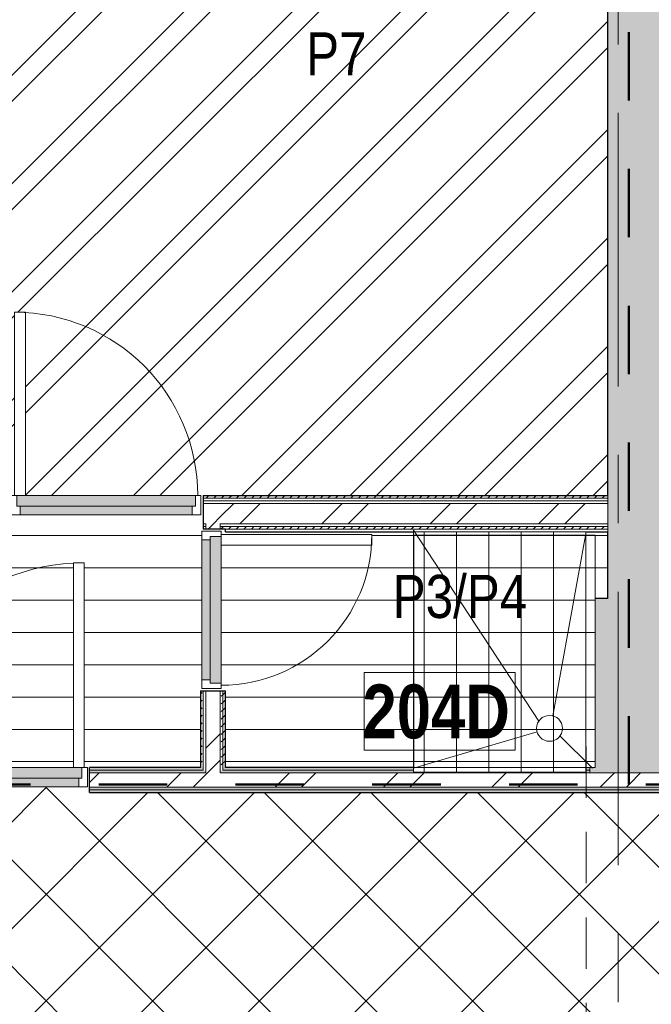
# Model space of a CAD drawing. Header units: millimetres. Extents: x -1660 to 55061, y -2461 to 22251.
# Tile 62 of 76: x 15222 to 18154, y 10874 to 15444. Entities that reach past the tile are written whole.
import ezdxf

# ---------------------------------------------------------------- set-up
doc = ezdxf.new("R2010")
doc.units = ezdxf.units.MM
for name, pattern in [('Dash', [635, 317.5, -317.5]), ('Grid Line 1_2_', [2222.5, 1270, -317.5, 317.5, -317.5]), ('Overhead', [396.875, 238.125, -158.75])]:
    doc.linetypes.add(name, pattern=pattern)
for name, color, linetype, lineweight, true_color in [('_ hall', 9, 'Continuous', 9, 0x808080), ('_Tuletõkketsoon', 1, 'Dash', 50, 0xff0000), ('Color Fill-2', 9, 'Continuous', 9, 0x808080), ('Color Fill-3', 7, 'Continuous', 9, 0xc0c040), ('Color Fill-4', 7, 'Continuous', 9, 0xab8450), ('Cut Pattern-1', 7, 'Continuous', 25, 0x787878), ('Cut Pattern-2', 7, 'Continuous', 9, 0x787878), ('Detail Items-2', 9, 'Continuous', 9, 0x808080), ('Doors-1', 7, 'Continuous', 9, 0xc18479), ('Doors-3', 7, 'Continuous', 9, 0x646464), ('Room Tags-1', 7, 'Continuous', 9, 0x800000)]:
    doc.layers.add(name, color=color, linetype=linetype, lineweight=lineweight, true_color=true_color)
for name, color, linetype, lineweight in [('_Overhead_', 7, 'Overhead', 9), ('Common Edges', 7, 'Continuous', 9), ('Cut Pattern-3', 7, 'Continuous', 9), ('Doors', 7, 'Continuous', 9), ('Doors-2', 7, 'Continuous', 18), ('Grids-1', 7, 'Grid Line 1_2_', 9), ('Plan Swing', 7, 'Continuous', 9), ('Room Tags', 7, 'Continuous', 9), ('Thin Lines', 7, 'Continuous', 9), ('Walls-1', 7, 'Continuous', 25)]:
    doc.layers.add(name, color=color, linetype=linetype, lineweight=lineweight)
doc.styles.add('Swis721 Cn BT_1', font='swissc.ttf', dxfattribs={"height": 200})
doc.styles.add('Swis721 Cn BT_B', font='swisscb.ttf', dxfattribs={"height": 250})
pattern_1 = [(45, (0, 0), (0, 35.35534), [25, -25])]
pattern_2 = [(45, (0, 0), (-251.447, 251.447), []), (45, (0, 381), (-251.447, 251.447), [])]
pattern_3 = [(0, (0, 0), (0, 150), [])]
pattern_4 = [(0, (0, 0), (0, 150), []), (90, (0, 0), (-150, 9e-15), [])]

# ---------------------------------------------------------------- blocks, each defined once
blk = doc.blocks.new('SMA_D01_ 1-poolne - SU-P-10- 900x2100 2 korrus-V1-2 Korruse põrandate plaan')
at = {"layer": 'Doors-1'}
for points in [[(102.3, 5.5), (-400, 5.5), (-400, -34.5), (400, -34.5), (400, 5.5), (152.3, 5.5)], [(152.3, -34.5), (-415, -34.5), (-415, -84.5), (415, -84.5), (415, -34.5), (374.8, -34.5)]]:
    blk.add_hatch(color=256, dxfattribs=at).paths.add_polyline_path(points, flags=0)
at = {"layer": 'Doors'}
for p, q in [((-400, 5.5), (400, 5.5)), ((400, -34.5), (-400, -34.5)), ((-415, -84.5), (374.8, -84.5))]:
    blk.add_line(p, q, dxfattribs=at)
at = {"layer": 'Doors-2'}
for p, q in [((-440, -84.5), (-440, 5.5)), ((-440, 5.5), (-400, 5.5)), ((-400, 5.5), (-400, -34.5)), ((400, -34.5), (400, 5.5)), ((400, 5.5), (440, 5.5)), ((440, 5.5), (440, -84.5)), ((-415, -34.5), (-415, -84.5)), ((-400, -34.5), (-415, -34.5)), ((415, -34.5), (400, -34.5)), ((415, -84.5), (415, -34.5)), ((-415, -84.5), (-440, -84.5)), ((375, -84.5), (425, -84.5)), ((375, -934.5), (375, -84.5)), ((425, -84.5), (425, -934.5)), ((440, -84.5), (425, -84.5)), ((425, -934.5), (375, -934.5))]:
    blk.add_line(p, q, dxfattribs=at)
at = {"layer": 'Plan Swing'}
blk.add_arc((425, -84.5), 850, 180, 270, dxfattribs=at)
blk = doc.blocks.new('SMA_D01_ 1-poolne - SU-P-04 - 750x2100-1929738-2 Korruse põrandate plaan')
at = {"layer": 'Doors-3'}
for points in [[(-325, 52), (-325, 12), (325, 12), (325, 52), (29.2, 52)], [(-340, -38), (340, -38), (340, 12), (-340, 12)]]:
    blk.add_hatch(color=256, dxfattribs=at).paths.add_polyline_path(points, flags=0)
at = {"layer": 'Doors'}
for p, q in [((-325, 52), (325, 52)), ((325, 12), (-325, 12)), ((-340, -38), (300, -38))]:
    blk.add_line(p, q, dxfattribs=at)
at = {"layer": 'Doors-2'}
for p, q in [((-365, -38), (-365, 52)), ((-365, 52), (-325, 52)), ((-325, 52), (-325, 12)), ((325, 12), (325, 52)), ((325, 52), (365, 52)), ((365, 52), (365, -38)), ((-340, 12), (-340, -38)), ((-325, 12), (-340, 12)), ((340, 12), (325, 12)), ((340, -38), (340, 12)), ((-340, -38), (-365, -38)), ((300, -38), (350, -38)), ((300, -738), (300, -38)), ((350, -38), (350, -738)), ((365, -38), (350, -38)), ((350, -738), (300, -738))]:
    blk.add_line(p, q, dxfattribs=at)
at = {"layer": 'Plan Swing'}
blk.add_arc((350, -38), 700, 180, 270, dxfattribs=at)
blk = doc.blocks.new('SMA_D01_ 1-poolne - SU-P-07 - 1000x2100 2korrus-2306900-2 Korruse põrandate plaan')
at = {"layer": 'Doors-1'}
for points in [[(103.1, 58), (-465, 58), (-465, 8), (465, 8), (465, 58), (425, 58)], [(103.1, 8), (-450, 8), (-450, -32), (450, -32), (450, 8), (425, 8)]]:
    blk.add_hatch(color=256, dxfattribs=at).paths.add_polyline_path(points, flags=0)
at = {"layer": 'Doors'}
for p, q in [((425, 58), (-465, 58)), ((-450, 8), (450, 8)), ((450, -32), (-450, -32))]:
    blk.add_line(p, q, dxfattribs=at)
at = {"layer": 'Doors-2'}
for p, q in [((475, 1008), (425, 1008)), ((425, 1008), (425, 58)), ((475, 58), (475, 1008)), ((-465, 58), (-490, 58)), ((-490, 58), (-490, -32)), ((-465, 8), (-465, 58)), ((425, 58), (475, 58)), ((465, 58), (465, 8)), ((490, 58), (475, 58)), ((490, -32), (490, 58)), ((-450, 8), (-465, 8)), ((-450, -32), (-450, 8)), ((465, 8), (450, 8)), ((450, 8), (450, -32)), ((-490, -32), (-450, -32)), ((450, -32), (490, -32))]:
    blk.add_line(p, q, dxfattribs=at)
at = {"layer": 'Plan Swing'}
blk.add_arc((475, 58), 950, 90, 180, dxfattribs=at)
blk = doc.blocks.new('1_0 Room Tag - 2_5mm Nr-411650-2 Korruse põrandate plaan')
at = {"layer": 'Room Tags'}
for p, q in [((3.5, 1.8), (-3.5, 1.8)), ((-3.5, 1.8), (-3.5, -1.8)), ((3.5, 1.8), (3.5, -1.8)), ((3.5, -1.8), (-3.5, -1.8))]:
    blk.add_line(p, q, dxfattribs=at)

msp = doc.modelspace()

# ---------------------------------------------------------------- hatches: boundary and pattern name
at = {"layer": 'Color Fill-2'}
h = msp.add_hatch(dxfattribs=at)
h.set_pattern_fill('FP_41', color=256, style=0, pattern_type=2)
h.set_pattern_definition(pattern_3)
h.paths.add_polyline_path([(15546, 11915.1), (15546, 11973.1), (16060.8, 11973.1), (16060.8, 12329.6), (16118.8, 12329.6), (16118.8, 12339.6), (16066.8, 12339.6), (16066.8, 13069.6), (16118.8, 13069.6), (16118.8, 13079.6), (16073.3, 13079.6), (16073.3, 13151.6), (16063.3, 13151.6), (16063.3, 13146.1), (15183.3, 13146.1), (15183.3, 13151.6), (15173.3, 13151.6), (15173.3, 13067.1), (15029.3, 13067.1), (15029.3, 13151.6), (15019.3, 13151.6), (15019.3, 13146.1), (14139.3, 13146.1), (14139.3, 13151.6), (14129.3, 13151.6), (14129.3, 13079.6), (14083.8, 13079.6), (14083.8, 13069.6), (14135.8, 13069.6), (14135.8, 12339.6), (14083.8, 12339.6), (14083.8, 12329.6), (14141.8, 12329.6), (14141.8, 11973.1), (14546, 11973.1), (14546, 11915.1), (14556, 11915.1), (14556, 11973.1), (15471, 11973.1), (15471, 12923.1), (15521, 12923.1), (15521, 11973.1), (15536, 11973.1), (15536, 11915.1)], flags=0)
h = msp.add_hatch(dxfattribs=at)
h.set_pattern_fill('FP_41', color=256, style=0, pattern_type=2)
h.set_pattern_definition(pattern_3)
h.paths.add_polyline_path([(16176.8, 11973.1), (17049.5, 11973.1), (17049.5, 13067.1), (16176.8, 13067.1), (16176.8, 13079.6), (16118.8, 13079.6), (16118.8, 13069.6), (16156.8, 13069.6), (16156.8, 13054.6), (16856.8, 13054.6), (16856.8, 13004.6), (16156.8, 13004.6), (16156.8, 12339.6), (16118.8, 12339.6), (16118.8, 12329.6), (16176.8, 12329.6), (16176.8, 12024.9)], flags=0)
h.paths.add_polyline_path([(17951.7, 12757.2), (17951.7, 13067.1), (17849.5, 13067.1), (17849.5, 13052.1), (17893.9, 13052.1), (17893.9, 12757.2)], flags=0)
at = {"layer": 'Color Fill-3'}
h = msp.add_hatch(dxfattribs=at)
h.set_pattern_fill('FP_3', color=256, style=0, pattern_type=2)
h.set_pattern_definition(pattern_2)
h.paths.add_polyline_path([(15183.3, 13151.6), (15183.3, 13236.1), (15173.3, 13236.1), (15173.3, 13151.6)], flags=0)
h.paths.add_polyline_path([(16063.3, 13151.6), (16073.3, 13151.6), (16073.3, 13236.1), (17951.7, 13236.1), (17951.7, 18020.9), (17517.8, 18020.9), (17517.8, 18111.9), (15517.8, 18111.9), (15517.8, 18020.9), (15221.8, 18020.9), (15221.8, 18111.9), (15204.3, 18111.6), (15204.3, 17811.9), (15185.8, 17811.9), (15185.8, 13236.1), (15198.3, 13236.1), (15198.3, 14086.1), (15248.3, 14086.1), (15248.5, 13236.1), (16063.3, 13236.1), (16063.3, 13186.1)], flags=0)
at = {"layer": 'Color Fill-4'}
h = msp.add_hatch(dxfattribs=at)
h.set_pattern_fill('FP_42', color=256, style=0, pattern_type=2)
h.set_pattern_definition([(45, (0, 0), (-247.4874, 247.4874), []), (135, (0, 0), (-247.4874, -247.4874), [])])
h.paths.add_polyline_path([(11850.5, 10497.1), (11850.5, 10657.1), (12150.5, 10657), (12150.5, 10557.1), (12162.1, 10557.1), (12162.1, 10615.1), (12750.5, 10615.1), (12750.5, 10612.1), (14803.3, 10612.1), (14803.3, 10615.1), (15187.1, 10615.1), (15187.1, 10557.1), (15197.1, 10557.1), (15197.1, 10609.1), (16377.1, 10609.1), (16377.1, 10557.1), (16387.1, 10557.1), (16387.1, 10627.1), (20534, 10627.1), (20534, 10569.1), (20544, 10569.1), (20544, 10601.1), (21524, 10601.1), (21524, 10569.1), (21534, 10569.1), (21534, 10627.1), (24162.1, 10627.1), (24163.1, 10579.1), (30166, 10579.1), (30166, 11777.1), (29866, 11777.1), (29866, 11857.1), (27566, 11857.1), (27566, 11915.1), (27556, 11915.1), (27556, 11857.1), (27541, 11857.1), (27541, 10907.1), (27491, 10907.1), (27491, 11857.1), (26576, 11857.7), (26576, 11915.1), (26566, 11915.1), (26566, 11857.1), (21546, 11857.1), (21546, 11915.1), (21536, 11915.1), (21536, 11883.1), (20556, 11883.1), (20556, 11915.1), (20546, 11915.1), (20546, 11857.1), (15546, 11857.1), (15546, 11915.1), (15536, 11915.1), (15536, 11883.1), (14556, 11883.1), (14556, 11915.1), (14546, 11915.1), (14546, 11857.1), (9546, 11857.1), (9546, 11915.1), (9536, 11915.1), (9536, 11857.1), (8621, 11857.1), (8621, 10907.1), (8571, 10907.1), (8571, 11857.1), (8556, 11857.1), (8556, 11915.1), (8546, 11915.1), (8546, 11857.1), (6159.3, 11856.7), (6159.3, 10657.1), (11830.5, 10657.1), (11830.5, 10577.1), (11840.5, 10577.1), (11840.5, 10497.1)], flags=0)
at = {"layer": 'Cut Pattern-1'}
for points in [[(18054.5, 12757.2), (18213.9, 12757.2), (18213.9, 13052.1), (18249.1, 13052.1), (18249.1, 13067.1), (18271.7, 13067.1), (18271.7, 18116.9), (17951.7, 18116.9), (17951.7, 12757.2)], [(18054.5, 11948.1), (18279.5, 11948.1), (18279.5, 11952.1), (18249.1, 11952.1), (18249.1, 11973.1), (18213.9, 11973.1), (18213.9, 12757.2), (17893.9, 12757.2), (17893.9, 11973.1), (17869.5, 11973.1), (17869.5, 11948.1), (17951.7, 11948.1)]]:
    msp.add_hatch(color=256, dxfattribs=at).paths.add_polyline_path(points, flags=0)
at = {"layer": 'Cut Pattern-2'}
h = msp.add_hatch(dxfattribs=at)
h.set_pattern_fill('FP_3', color=256, style=0, pattern_type=2)
h.set_pattern_definition(pattern_2)
h.paths.add_polyline_path([(16151.7, 13104.1), (16151.7, 13199.1), (16073.3, 13199.1), (16073.3, 13104.1), (16085.8, 13104.1)], flags=0)
h.paths.add_polyline_path([(15029.3, 13104.1), (15173.3, 13104.1), (15173.3, 13199.1), (15029.3, 13199.1)], flags=0)
h.paths.add_polyline_path([(14129.3, 13104.1), (14129.3, 13199.1), (14083.8, 13199.1), (14083.8, 13104.1), (14116.8, 13104.1)], flags=0)
h = msp.add_hatch(dxfattribs=at)
h.set_pattern_fill('FP_3', color=256, style=0, pattern_type=2)
h.set_pattern_definition(pattern_2)
h.paths.add_polyline_path([(17770.7, 13104.1), (17951.7, 13104.1), (17951.7, 13199.1), (16151.7, 13199.1), (16151.7, 13104.1), (17140.2, 13104.1)], flags=0)
h = msp.add_hatch(dxfattribs=at)
h.set_pattern_fill('FP_3', color=256, style=0, pattern_type=2)
h.set_pattern_definition(pattern_2)
h.paths.add_polyline_path([(16151.8, 11948.1), (16151.8, 12329.6), (16085.8, 12329.6), (16085.8, 11948.1)], flags=0)
h.paths.add_polyline_path([(16106.8, 13079.6), (16151.8, 13079.6), (16151.7, 13104.1), (16085.8, 13104.1), (16085.8, 13079.6)], flags=0)
h = msp.add_hatch(dxfattribs=at)
h.set_pattern_fill('FP_3', color=256, style=0, pattern_type=2)
h.set_pattern_definition(pattern_2)
h.paths.add_polyline_path([(17951.7, 11882.1), (18054.5, 11882.1), (18054.5, 11948.1), (15546, 11948.1), (15546, 11882.1), (17140.2, 11882.1)], flags=0)
h.paths.add_polyline_path([(11439.5, 11882.1), (14546, 11882.1), (14546, 11948.1), (10093.8, 11948.1), (10093.8, 11882.1), (10834.5, 11882.1)], flags=0)
h = msp.add_hatch(dxfattribs=at)
h.set_pattern_fill('FP_3', color=256, style=0, pattern_type=2)
h.set_pattern_definition(pattern_2)
h.paths.add_polyline_path([(29842, 11882.1), (29842, 11948.1), (27566, 11948.1), (27566, 11882.1), (29751.5, 11882.1)], flags=0)
h.paths.add_polyline_path([(24706.9, 11882.1), (26566, 11882.1), (26566, 11948.1), (21546, 11948.1), (21546, 11882.1), (24391.7, 11882.1)], flags=0)
h.paths.add_polyline_path([(20546, 11882.1), (20546, 11948.1), (18054.5, 11948.1), (18054.5, 11882.1), (20293, 11882.1)], flags=0)
at = {"layer": 'Cut Pattern-3'}
h = msp.add_hatch(dxfattribs=at)
h.set_pattern_fill('FP_1', color=256, style=0, pattern_type=2)
h.set_pattern_definition(pattern_1)
h.paths.add_polyline_path([(16151.7, 13223.6), (16151.7, 13236.1), (16073.3, 13236.1), (16073.3, 13223.6)], flags=0)
h.paths.add_polyline_path([(14129.3, 13223.6), (14129.3, 13236.1), (14083.8, 13236.1), (14083.8, 13223.6)], flags=0)
h = msp.add_hatch(dxfattribs=at)
h.set_pattern_fill('FP_1', color=256, style=0, pattern_type=2)
h.set_pattern_definition(pattern_1)
h.paths.add_polyline_path([(16151.7, 13211.1), (16151.7, 13223.6), (16073.3, 13223.6), (16073.3, 13211.1)], flags=0)
h.paths.add_polyline_path([(15029.3, 13211.1), (15041.8, 13211.1), (15041.8, 13223.6), (15029.3, 13223.6)], flags=0)
h.paths.add_polyline_path([(15160.8, 13211.1), (15173.3, 13211.1), (15173.3, 13223.6), (15160.8, 13223.6)], flags=0)
h.paths.add_polyline_path([(14083.8, 13211.1), (14129.3, 13211.1), (14129.3, 13223.6), (14083.8, 13223.6), (14083.8, 13217.1)], flags=0)
h = msp.add_hatch(dxfattribs=at)
h.set_pattern_fill('FP_1', color=256, style=0, pattern_type=2)
h.set_pattern_definition(pattern_1)
h.paths.add_polyline_path([(17770.7, 13223.6), (17951.7, 13223.6), (17951.7, 13236.1), (16151.7, 13236.1), (16151.7, 13223.6), (17140.2, 13223.6)], flags=0)
h = msp.add_hatch(dxfattribs=at)
h.set_pattern_fill('FP_1', color=256, style=0, pattern_type=2)
h.set_pattern_definition(pattern_1)
h.paths.add_polyline_path([(17770.7, 13211.1), (17951.7, 13211.1), (17951.7, 13223.6), (16151.7, 13223.6), (16151.7, 13211.1), (17140.2, 13211.1)], flags=0)
h = msp.add_hatch(dxfattribs=at)
h.set_pattern_fill('FP_1', color=256, style=0, pattern_type=2)
h.set_pattern_definition(pattern_1)
h.paths.add_polyline_path([(16073.3, 13079.6), (16085.8, 13079.6), (16085.8, 13092.1), (16073.3, 13092.1), (16073.3, 13088.3)], flags=0)
h.paths.add_polyline_path([(15173.3, 13079.6), (15173.3, 13092.1), (15029.3, 13092.1), (15029.3, 13079.6)], flags=0)
h.paths.add_polyline_path([(14129.3, 13079.6), (14129.3, 13092.1), (14116.8, 13092.1), (14116.8, 13079.6)], flags=0)
h = msp.add_hatch(dxfattribs=at)
h.set_pattern_fill('FP_1', color=256, style=0, pattern_type=2)
h.set_pattern_definition(pattern_1)
h.paths.add_polyline_path([(16151.8, 13079.6), (17951.7, 13079.6), (17951.7, 13092.1), (16151.8, 13092.1), (16151.8, 13088.3)], flags=0)
h = msp.add_hatch(dxfattribs=at)
h.set_pattern_fill('FP_1', color=256, style=0, pattern_type=2)
h.set_pattern_definition(pattern_1)
h.paths.add_polyline_path([(16073.3, 11973.1), (16073.3, 12329.6), (16060.8, 12329.6), (16060.8, 11973.1)], flags=0)
h = msp.add_hatch(dxfattribs=at)
h.set_pattern_fill('FP_1', color=256, style=0, pattern_type=2)
h.set_pattern_definition(pattern_1)
h.paths.add_polyline_path([(16151.8, 11960.6), (16164.3, 11960.6), (16164.3, 12329.6), (16151.8, 12329.6), (16151.8, 11973.1)], flags=0)
h = msp.add_hatch(dxfattribs=at)
h.set_pattern_fill('FP_1', color=256, style=0, pattern_type=2)
h.set_pattern_definition(pattern_1)
h.paths.add_polyline_path([(16176.8, 11973.1), (16176.8, 12329.6), (16164.3, 12329.6), (16164.3, 11973.1)], flags=0)
h = msp.add_hatch(dxfattribs=at)
h.set_pattern_fill('FP_1', color=256, style=0, pattern_type=2)
h.set_pattern_definition(pattern_1)
h.paths.add_polyline_path([(17869.5, 11960.6), (17869.5, 11973.1), (17849.5, 11973.1), (17849.5, 11960.6)], flags=0)
h.paths.add_polyline_path([(15879.1, 11960.6), (16073.3, 11960.6), (16073.3, 11973.1), (15546, 11973.1), (15546, 11960.6)], flags=0)
h.paths.add_polyline_path([(17049.5, 11960.6), (17049.5, 11973.1), (16164.3, 11973.1), (16164.3, 11960.6)], flags=0)
h.paths.add_polyline_path([(13356.8, 11960.6), (14038.3, 11960.6), (14038.3, 11973.1), (12648.5, 11973.1), (12648.5, 11960.6), (12726.2, 11960.6)], flags=0)
h.paths.add_polyline_path([(14129.3, 11960.6), (14546, 11960.6), (14546, 11973.1), (14129.3, 11973.1)], flags=0)
h.paths.add_polyline_path([(12584, 11960.6), (12584, 11973.1), (12173, 11973.1), (12173, 11960.6), (12411, 11960.6)], flags=0)
h.paths.add_polyline_path([(12029, 11960.6), (12029, 11973.1), (11504, 11973.1), (11504, 11960.6), (11573.4, 11960.6)], flags=0)
h.paths.add_polyline_path([(10093.8, 11960.6), (11439.5, 11960.6), (11439.5, 11973.1), (10093.8, 11973.1)], flags=0)
h = msp.add_hatch(dxfattribs=at)
h.set_pattern_fill('FP_1', color=256, style=0, pattern_type=2)
h.set_pattern_definition(pattern_1)
h.paths.add_polyline_path([(17140.2, 11948.1), (17869.5, 11948.1), (17869.5, 11960.6), (17849.5, 11960.6), (17849.5, 11952.1), (17049.5, 11952.1), (17049.5, 11960.6), (16151.8, 11960.6), (16151.8, 11948.1), (17049.5, 11948.1)], flags=0)
h.paths.add_polyline_path([(15879.1, 11948.1), (16085.8, 11948.1), (16085.8, 11960.6), (15546, 11960.6), (15546, 11948.1)], flags=0)
h.paths.add_polyline_path([(12648.5, 11948.1), (14050.8, 11948.1), (14050.8, 11960.6), (12648.5, 11960.6)], flags=0)
h.paths.add_polyline_path([(10204, 11948.1), (11439.5, 11948.1), (11439.5, 11960.6), (10093.8, 11960.6), (10093.8, 11948.1)], flags=0)
h.paths.add_polyline_path([(12160.5, 11948.1), (12584, 11948.1), (12584, 11960.6), (12160.5, 11960.6), (12160.5, 11948.5)], flags=0)
h.paths.add_polyline_path([(11504, 11948.1), (12041.5, 11948.1), (12041.5, 11960.6), (11504, 11960.6)], flags=0)
h.paths.add_polyline_path([(14116.8, 11948.1), (14546, 11948.1), (14546, 11960.6), (14116.8, 11960.6)], flags=0)
h = msp.add_hatch(dxfattribs=at)
h.set_pattern_fill('FP_1', color=256, style=0, pattern_type=2)
h.set_pattern_definition(pattern_1)
h.paths.add_polyline_path([(18054.5, 11869.6), (18054.5, 11882.1), (15546, 11882.1), (15546, 11869.6), (17951.7, 11869.6)], flags=0)
h.paths.add_polyline_path([(11439.5, 11869.6), (14546, 11869.6), (14546, 11882.1), (10093.8, 11882.1), (10093.8, 11869.6), (10834.5, 11869.6)], flags=0)
h = msp.add_hatch(dxfattribs=at)
h.set_pattern_fill('FP_1', color=256, style=0, pattern_type=2)
h.set_pattern_definition(pattern_1)
h.paths.add_polyline_path([(18054.5, 11857.1), (18054.5, 11869.6), (15546, 11869.6), (15546, 11857.1), (17951.7, 11857.1)], flags=0)
h.paths.add_polyline_path([(10834.5, 11857.1), (14546, 11857.1), (14546, 11869.6), (10093.8, 11869.6), (10093.8, 11857.1), (10204, 11857.1)], flags=0)
h = msp.add_hatch(dxfattribs=at)
h.set_pattern_fill('FP_1', color=256, style=0, pattern_type=2)
h.set_pattern_definition(pattern_1)
h.paths.add_polyline_path([(28180.8, 11869.6), (29842, 11869.6), (29842, 11882.1), (27566, 11882.1), (27566, 11869.6), (28175.1, 11869.6)], flags=0)
h.paths.add_polyline_path([(23453.7, 11869.6), (26566, 11869.6), (26566, 11882.1), (21546, 11882.1), (21546, 11869.6), (23445.8, 11869.6)], flags=0)
h.paths.add_polyline_path([(20293, 11869.6), (20546, 11869.6), (20546, 11882.1), (18054.5, 11882.1), (18054.5, 11869.6), (20028.3, 11869.6)], flags=0)
h = msp.add_hatch(dxfattribs=at)
h.set_pattern_fill('FP_1', color=256, style=0, pattern_type=2)
h.set_pattern_definition(pattern_1)
h.paths.add_polyline_path([(27566, 11857.1), (29842, 11857.1), (29842, 11869.6), (27566, 11869.6)], flags=0)
h.paths.add_polyline_path([(24518.2, 11857.1), (26566, 11857.1), (26566, 11869.6), (21546, 11869.6), (21546, 11857.1), (24391.7, 11857.1)], flags=0)
h.paths.add_polyline_path([(20293, 11857.1), (20546, 11857.1), (20546, 11869.6), (18054.5, 11869.6), (18054.5, 11857.1), (20028.3, 11857.1)], flags=0)
at = {"layer": 'Detail Items-2'}
h = msp.add_hatch(dxfattribs=at)
h.set_pattern_fill('FP_43', color=256, style=0, pattern_type=2)
h.set_pattern_definition(pattern_4)
h.paths.add_polyline_path([(29866, 11952.1), (29866, 11973.1), (29066, 11973.1), (29066, 11952.1), (29858.9, 11952.1)], flags=0)
h.paths.add_polyline_path([(7051.2, 11952.1), (7073.8, 11952.1), (7073.8, 12009), (6213.8, 12009), (6213.8, 11952.1), (6688.1, 11952.1)], flags=0)
h.paths.add_polyline_path([(18279.5, 11952.1), (19059.5, 11952.1), (19059.5, 13067.1), (18249.1, 13067.1), (18249.1, 13052.1), (19057.4, 13052.1), (19057.4, 11973.1), (18249.1, 11973.1), (18249.1, 11952.1), (18271.7, 11952.1)], flags=0)
h.paths.add_polyline_path([(17321.5, 11952.1), (17849.5, 11952.1), (17849.5, 11973.1), (17051.2, 11973.1), (17051.2, 13052.1), (17849.5, 13052.1), (17849.5, 13067.1), (17049.5, 13067.1), (17049.5, 11952.1), (17140.2, 11952.1)], flags=0)
h.paths.add_polyline_path([(29066, 13052.1), (29866, 13052.1), (29866, 13066.8), (29066, 13066.8), (29066, 13060.9)], flags=0)
h.paths.add_polyline_path([(6213.8, 13052.1), (7073.8, 13052.1), (7073.8, 13067.1), (6213.8, 13067.1), (6213.8, 13065.5)], flags=0)
h = msp.add_hatch(dxfattribs=at)
h.set_pattern_fill('FP_43', color=256, style=0, pattern_type=2)
h.set_pattern_definition(pattern_4)
h.paths.add_polyline_path([(24863.4, 4755), (25050.5, 4755), (25050.5, 5979), (24186.9, 5979), (24186.9, 4755), (24706.9, 4755)], flags=0)
h.paths.add_polyline_path([(11500.2, 4843), (11830.5, 4843), (11830.5, 6067), (10966.9, 6067), (10966.9, 4843)], flags=0)
h.paths.add_polyline_path([(23445.8, 9287.1), (23843.1, 9287.1), (23843.1, 10487.1), (23048.7, 10487.1), (23048.7, 9287.1)], flags=0)
h.paths.add_polyline_path([(29066, 11973.1), (29866, 11973.1), (29866, 13052.1), (29066, 13052.1), (29066, 12024.9)], flags=0)
h.paths.add_polyline_path([(18401.3, 11973.1), (19057.4, 11973.1), (19057.4, 13052.1), (18213.9, 13052.1), (18213.9, 11973.1), (18279.5, 11973.1)], flags=0)
h.paths.add_polyline_path([(17893.9, 11973.1), (17893.9, 13052.1), (17051.2, 13052.1), (17051.2, 11973.1), (17869.5, 11973.1)], flags=0)
h.paths.add_polyline_path([(7077.4, 12009), (7077.4, 13052.1), (6213.8, 13052.1), (6213.8, 12009), (7073.8, 12009)], flags=0)

# ---------------------------------------------------------------- linework, layer by layer
at = {"layer": '_ hall'}
for p, q in [((17049.5, 11969.8), (17049.5, 13075.3)), ((17049.5, 13075.3), (17631.8, 12188.1)), ((17049.5, 13067.1), (17049.5, 11958.2)), ((17696.3, 12213), (17851, 13066.8)), ((17624.1, 12138), (17049.5, 11969.8)), ((17730.2, 12120.1), (17880.9, 11969.3))]:
    msp.add_line(p, q, dxfattribs=at)
msp.add_circle((17681.7, 12154.8), 60, dxfattribs=at)
at = {"layer": '_Overhead_'}
msp.add_line((17851, 12071), (17851, 9271), dxfattribs=at)
at = {"layer": '_Tuletõkketsoon'}
for p, q in [((18049.3, 11894.1), (18049.3, 18362.9)), ((6063.8, 11894.1), (30291.5, 11894.1))]:
    msp.add_line(p, q, dxfattribs=at)
at = {"layer": 'Common Edges'}
for p, q in [((17951.7, 13223.6), (16073.3, 13223.6)), ((17951.7, 13211.1), (16073.3, 13211.1)), ((17951.7, 13067.1), (17951.7, 13236.1)), ((17951.7, 13199.1), (16073.3, 13199.1)), ((16085.8, 13104.1), (16073.3, 13104.1)), ((16085.8, 13092.1), (16073.3, 13092.1)), ((16085.8, 13104.1), (16085.8, 13079.6)), ((17951.7, 13104.1), (16151.7, 13104.1)), ((17951.7, 13092.1), (16151.7, 13092.1)), ((16151.8, 13104.1), (16151.8, 13079.6)), ((17951.7, 13079.6), (16176.8, 13079.6)), ((16073.3, 11960.6), (16073.3, 12329.6)), ((16085.8, 11948.1), (16085.8, 12329.6)), ((16151.8, 11948.1), (16151.8, 12329.6)), ((16164.3, 11960.6), (16164.3, 12329.6)), ((16073.3, 11960.6), (15546, 11960.6)), ((16085.8, 11948.1), (15546, 11948.1)), ((19962.3, 11948.1), (16151.8, 11948.1)), ((17049.5, 11960.6), (16164.3, 11960.6)), ((17869.5, 11960.6), (17849.5, 11960.6)), ((17869.5, 11973.1), (17869.5, 11948.1)), ((20546, 11882.1), (15546, 11882.1)), ((20546, 11869.6), (15546, 11869.6))]:
    msp.add_line(p, q, dxfattribs=at)
at = {"layer": 'Grids-1'}
msp.add_line((18000, 17234.2), (18000, 639.2), dxfattribs=at)
at = {"layer": 'Thin Lines'}
for p, q in [((17849.5, 13067.1), (17049.5, 13067.1)), ((17049.5, 13067.1), (17049.5, 11952.1)), ((17893.9, 13052.1), (17051.2, 13052.1)), ((17051.2, 13052.1), (17051.2, 11973.1)), ((17849.5, 13052.1), (17849.5, 13067.1)), ((17893.9, 11973.1), (17893.9, 13052.1)), ((17049.5, 11952.1), (17849.5, 11952.1)), ((17051.2, 11973.1), (17893.9, 11973.1)), ((17849.5, 11952.1), (17849.5, 11973.1))]:
    msp.add_line(p, q, dxfattribs=at)
at = {"layer": 'Walls-1'}
for p, q in [((17951.7, 13236.1), (17951.7, 18020.9)), ((16073.3, 13236.1), (16073.3, 13079.6)), ((16073.3, 13236.1), (17951.7, 13236.1)), ((16176.8, 13079.6), (16073.3, 13079.6)), ((16176.8, 13067.1), (16176.8, 13079.6)), ((16176.8, 13067.1), (17049.5, 13067.1)), ((17849.5, 13067.1), (17951.7, 13067.1)), ((17951.7, 12757.2), (17951.7, 13067.1)), ((17951.7, 12757.2), (17893.9, 12757.2)), ((16060.8, 12329.6), (16060.8, 11973.1)), ((16060.8, 12329.6), (16176.8, 12329.6)), ((16176.8, 11973.1), (16176.8, 12329.6)), ((16060.8, 11973.1), (15546, 11973.1)), ((15546, 11857.1), (15546, 11973.1)), ((17049.5, 11973.1), (16176.8, 11973.1)), ((15546, 11857.1), (20546, 11857.1))]:
    msp.add_line(p, q, dxfattribs=at)

# ---------------------------------------------------------------- block references
at = {"layer": 'Doors'}
for name, p, rotation in [('SMA_D01_ 1-poolne - SU-P-10- 900x2100 2 korrus-V1-2 Korruse põrandate plaan', (15623.3, 13151.6), 180), ('SMA_D01_ 1-poolne - SU-P-04 - 750x2100-1929738-2 Korruse põrandate plaan', (16118.8, 12704.6), 90.0000000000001)]:
    msp.add_blockref(name, p, dxfattribs=dict(at, rotation=rotation))
msp.add_blockref('SMA_D01_ 1-poolne - SU-P-07 - 1000x2100 2korrus-2306900-2 Korruse põrandate plaan', (15046, 11915.1), dxfattribs=at)
at = {"layer": 'Room Tags', "xscale": 99.99999999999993, "yscale": 99.99999999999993, "zscale": 99.99999999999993}
msp.add_blockref('1_0 Room Tag - 2_5mm Nr-411650-2 Korruse põrandate plaan', (17171.6, 12233.6), dxfattribs=at)

# ---------------------------------------------------------------- texts
at = {"layer": 'Room Tags', "insert": (16813, 12358.1), "char_height": 250, "width": 865.822, "attachment_point": 1, "style": 'Swis721 Cn BT_B'}
msp.add_mtext('204D', dxfattribs=at)
at = {"layer": 'Room Tags-1', "char_height": 200, "attachment_point": 1, "style": 'Swis721 Cn BT_1'}
for s, insert, width in [('P7', (16551.9, 15385.2), 328.692), ('P3/P4', (16953.9, 12867.2), 745.569)]:
    msp.add_mtext(s, dxfattribs=dict(at, insert=insert, width=width))

doc.saveas('drawing.dxf')
